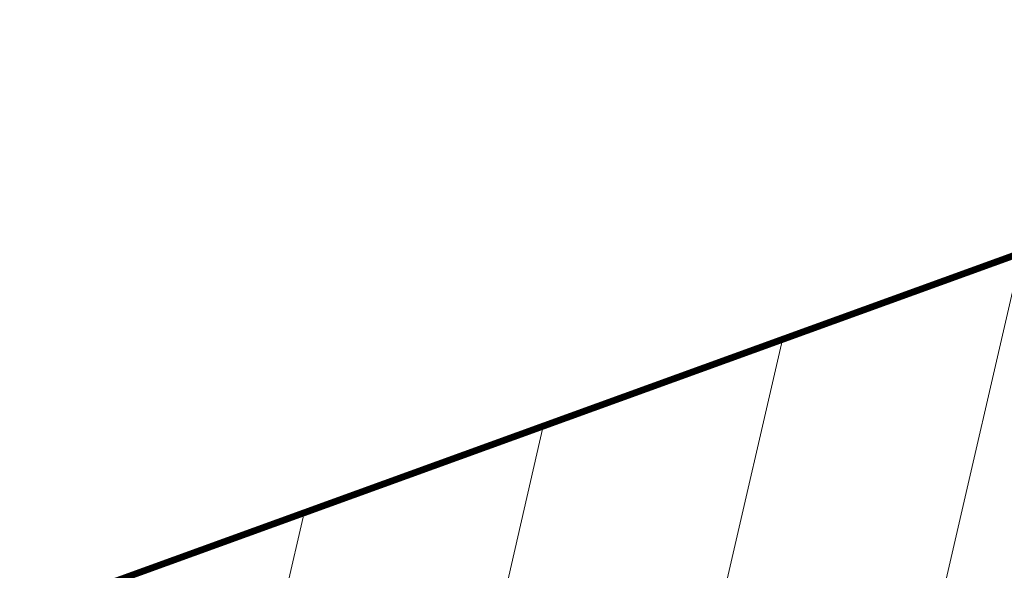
# Model space of a CAD drawing. Header units: metres. Extents: x 39929 to 50394, y 387420 to 399996.
# Tile 32 of 96: x 46568 to 46714, y 391012 to 391094. Entities that reach past the tile are written whole.
import ezdxf

# ---------------------------------------------------------------- set-up
doc = ezdxf.new("R2010")
doc.units = ezdxf.units.M
for name, color, linetype, lineweight in [('Topo', 7, 'Continuous', 18), ('X-XX-AL-TEKENBLAD_KADER_BLAD1-VIEWPORT-G', 1, 'Continuous', 18), ('X-XX-AL-TEKENBLAD_KADER_BLAD1-VIEWPORTKADER-G', 1, 'Continuous', 50)]:
    doc.layers.add(name, color=color, linetype=linetype, lineweight=lineweight)
picture_1 = doc.add_image_def('image1.tif', size_in_pixel=(8000, 10000))

msp = doc.modelspace()

# ---------------------------------------------------------------- hatches: boundary and pattern name
at = {"layer": 'X-XX-AL-TEKENBLAD_KADER_BLAD1-VIEWPORT-G'}
h = msp.add_hatch(dxfattribs=at)
h.set_pattern_fill('ANSI31', color=256, scale=10, angle=32)
h.paths.add_polyline_path([(46522.062, 390772.83), (46842.784, 390889.056), (46773.528, 391080.164), (46452.807, 390963.939)])

# ---------------------------------------------------------------- linework, layer by layer
at = {"layer": 'X-XX-AL-TEKENBLAD_KADER_BLAD1-VIEWPORTKADER-G', "const_width": 1}
msp.add_lwpolyline([(46522.062, 390772.83), (46842.784, 390889.056), (46773.528, 391080.164), (46452.807, 390963.939)], close=True, dxfattribs=at)

# ---------------------------------------------------------------- pictures from other files: only their frames are drawn
at = {"layer": 'Topo'}
image = msp.add_image(picture_1, insert=(40047.863, 387419.719), size_in_units=(9985.024, 12481.28), rotation=0.5470194, dxfattribs=dict(at, brightness=90, contrast=40))
image.dxf.flags = 7

doc.saveas('drawing.dxf')
